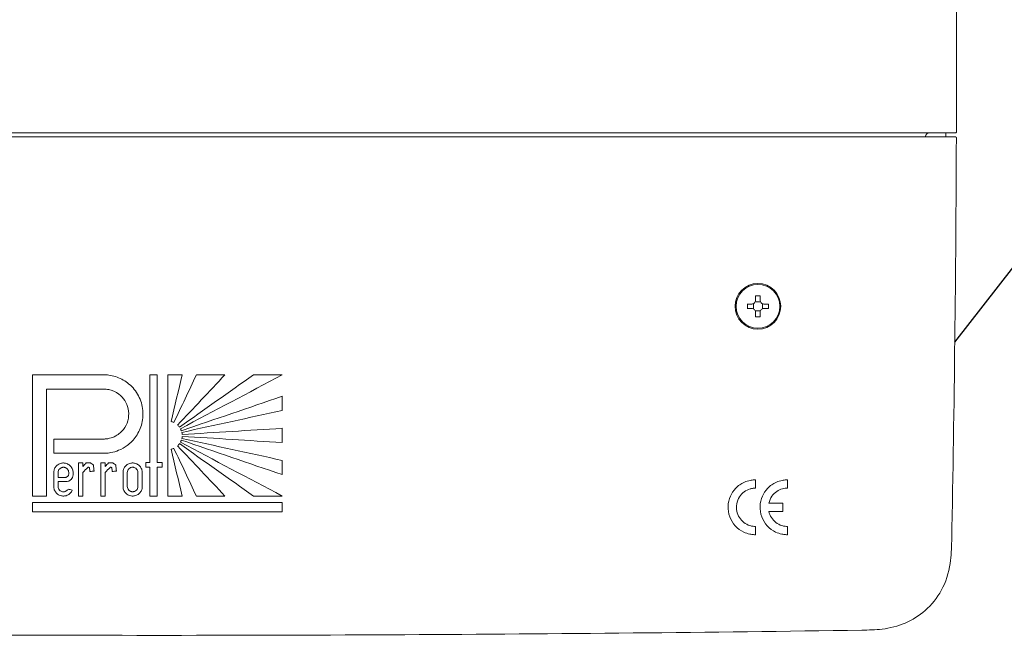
# Model space of a CAD drawing. Extents: x -118729 to -53705, y 33529 to 45095.
# Tile 78 of 83: x -56397 to -56268, y 35479 to 35560. Entities that reach past the tile are written whole.
import ezdxf

# ---------------------------------------------------------------- set-up
doc = ezdxf.new("R2010")
doc.units = 0
doc.header["$LTSCALE"] = 10
doc.header["$MEASUREMENT"] = 0
doc.layers.add('0N', color=7, linetype='CONTINUOUS', lineweight=0)
doc.layers.add('linie', color=7, linetype='CONTINUOUS')

msp = doc.modelspace()

# ---------------------------------------------------------------- linework, layer by layer
at = {"layer": '0N'}
for p, q in [((-56284.38, 35545.23), (-56474.13, 35545.23)), ((-56276.22, 35545.23), (-56284.38, 35545.23)), ((-56276.22, 35545.23), (-56276.22, 35545.23)), ((-56275.15, 35545.23), (-56276.22, 35545.23)), ((-56275.76, 35544.69), (-56275.76, 35545.23)), ((-56275.15, 35545.23), (-56275.15, 35545.23)), ((-56274.97, 35545.23), (-56275.15, 35545.23)), ((-56274.97, 35545.23), (-56274.97, 35545.23)), ((-56300.71, 35523.83), (-56300.71, 35523.24)), ((-56300.11, 35523.24), (-56300.11, 35523.83)), ((-56301.21, 35522.74), (-56301.8, 35522.74)), ((-56301.01, 35522.78), (-56301.01, 35522.1)), ((-56300.07, 35523.04), (-56300.76, 35523.04)), ((-56299.81, 35522.1), (-56299.81, 35522.78)), ((-56299.03, 35522.74), (-56299.61, 35522.74)), ((-56301.8, 35522.14), (-56301.21, 35522.14)), ((-56300.76, 35521.84), (-56300.07, 35521.84)), ((-56300.71, 35521.64), (-56300.71, 35521.06)), ((-56300.11, 35521.06), (-56300.11, 35521.64)), ((-56299.61, 35522.14), (-56299.03, 35522.14))]:
    msp.add_line(p, q, dxfattribs=at)
for radius in [3, 2.87]:
    msp.add_circle((-56300.41, 35522.44), radius, dxfattribs=at)
for centre, major_axis, ratio, start_param, end_param in [((-56277.85, 35544.63), (-0.601, 0), 0.997564, 4.712389, 6.181387), ((-56300.41, 35521.33), (5, 0), 0.499722, 1.510799, 1.630794), ((-56299.3, 35522.44), (0, 5), 0.499722, 1.510799, 1.630794), ((-56301.52, 35522.44), (0, 5), 0.499722, 4.652392, 4.772386), ((-56300.41, 35523.55), (-5, 0), 0.499722, 1.510799, 1.630794)]:
    msp.add_ellipse(centre, major_axis=major_axis, ratio=ratio, start_param=start_param, end_param=end_param, dxfattribs=at)
for points, knots in [([(-56274.97, 35623.05), (-56274.59, 35603.05), (-56274.38, 35583.05), (-56274.33, 35557.15), (-56274.34, 35551.25), (-56274.35, 35545.35)], [0, 0, 0, 0, 10.000383, 10.000383, 12.95008, 12.95008, 12.95008, 12.95008]), ([(-56473.36, 35545.23), (-56441.99, 35545.23), (-56410.62, 35545.23), (-56347.88, 35545.23), (-56316.51, 35545.23), (-56285.15, 35545.23)], [0, 0, 0, 0, 15.684928, 15.684928, 31.369856, 31.369856, 31.369856, 31.369856]), ([(-56285.15, 35544.69), (-56317.03, 35544.69), (-56348.91, 35544.69), (-56411.64, 35544.69), (-56442.5, 35544.69), (-56473.35, 35544.69)], [0, 0, 0, 0, 15.938937, 15.938937, 31.367155, 31.367155, 31.367155, 31.367155]), ([(-56276.23, 35544.69), (-56277.48, 35544.69), (-56278.75, 35544.69), (-56281.29, 35544.69), (-56282.57, 35544.69), (-56285.15, 35544.69)], [0, 0, 0, 0, 0.67904, 0.67904, 1.351636, 1.351636, 1.351636, 1.351636]), ([(-56283.86, 35545.23), (-56282.57, 35545.23), (-56281.29, 35545.23), (-56278.74, 35545.23), (-56277.47, 35545.23), (-56276.22, 35545.23)], [-1.351418, -1.351418, -1.351418, -1.351418, -0.679838, -0.679838, 0, 0, 0, 0]), ([(-56275.7, 35544.69), (-56275.7, 35544.69), (-56275.71, 35544.69), (-56275.73, 35544.69), (-56275.77, 35544.69), (-56275.88, 35544.69), (-56275.96, 35544.69), (-56276.1, 35544.69), (-56276.16, 35544.69), (-56276.23, 35544.69)], [0, 0, 0, 0, 0.0298534, 0.0298534, 0.0776187, 0.0776187, 0.128628, 0.128628, 0.1619161, 0.1619161, 0.1619161, 0.1619161]), ([(-56276.22, 35545.23), (-56276.1, 35545.23), (-56275.99, 35545.23), (-56275.81, 35545.23), (-56275.75, 35545.23), (-56275.7, 35545.23), (-56275.7, 35545.23), (-56275.69, 35545.23)], [0, 0, 0, 0, 0.0631694, 0.0631694, 0.1214427, 0.1214427, 0.1619236, 0.1619236, 0.1619236, 0.1619236]), ([(-56274.49, 35544.69), (-56274.66, 35544.69), (-56274.85, 35544.69), (-56275.26, 35544.69), (-56275.47, 35544.69), (-56275.7, 35544.69)], [0, 0, 0, 0, 1.388253, 1.388253, 2.776603, 2.776603, 2.776603, 2.776603]), ([(-56275.69, 35545.23), (-56275.46, 35545.23), (-56275.25, 35545.23), (-56274.85, 35545.23), (-56274.66, 35545.23), (-56274.48, 35545.23)], [-2.777011, -2.777011, -2.777011, -2.777011, -1.388481, -1.388481, 0, 0, 0, 0]), ([(-56274.48, 35544.69), (-56274.47, 35544.69), (-56274.47, 35544.69), (-56274.45, 35544.69), (-56274.44, 35544.69), (-56274.43, 35544.68), (-56274.42, 35544.68), (-56274.41, 35544.67), (-56274.4, 35544.67), (-56274.39, 35544.65), (-56274.38, 35544.65), (-56274.37, 35544.64), (-56274.37, 35544.63), (-56274.37, 35544.61), (-56274.36, 35544.61), (-56274.36, 35544.59), (-56274.36, 35544.58), (-56274.36, 35544.57)], [0, 0, 0, 0, 0.00400341, 0.00400341, 0.00788435, 0.00788435, 0.01181835, 0.01181835, 0.01574753, 0.01574753, 0.0196771, 0.0196771, 0.02361147, 0.02361147, 0.02754116, 0.02754116, 0.03242933, 0.03242933, 0.03242933, 0.03242933]), ([(-56274.35, 35545.35), (-56274.35, 35545.34), (-56274.35, 35545.32), (-56274.36, 35545.3), (-56274.36, 35545.29), (-56274.37, 35545.27), (-56274.38, 35545.26), (-56274.4, 35545.25), (-56274.41, 35545.24), (-56274.43, 35545.23), (-56274.44, 35545.23), (-56274.46, 35545.23), (-56274.47, 35545.23), (-56274.47, 35545.23)], [0, 0, 0, 0, 0.0062989, 0.0062989, 0.01121578, 0.01121578, 0.01660773, 0.01660773, 0.02244136, 0.02244136, 0.02811462, 0.02811462, 0.03222665, 0.03222665, 0.03222665, 0.03222665]), ([(-56300.71, 35523.24), (-56300.71, 35523.24), (-56300.71, 35523.24), (-56300.71, 35523.18), (-56300.73, 35523.11), (-56300.78, 35522.99), (-56300.82, 35522.93), (-56300.86, 35522.89), (-56300.9, 35522.84), (-56300.96, 35522.81), (-56301.08, 35522.76), (-56301.15, 35522.74), (-56301.21, 35522.74), (-56301.21, 35522.74), (-56301.21, 35522.74)], [0.4454851, 0.4454851, 0.4454851, 0.4454851, 0.445887, 0.445887, 0.4772362, 0.4772362, 0.5085854, 0.5085854, 0.5085854, 0.5399345, 0.5399345, 0.5712837, 0.5712837, 0.5716857, 0.5716857, 0.5716857, 0.5716857]), ([(-56299.61, 35522.74), (-56299.61, 35522.74), (-56299.62, 35522.74), (-56299.68, 35522.74), (-56299.74, 35522.76), (-56299.87, 35522.81), (-56299.92, 35522.84), (-56299.97, 35522.89), (-56300.01, 35522.93), (-56300.05, 35522.99), (-56300.1, 35523.11), (-56300.11, 35523.18), (-56300.11, 35523.24), (-56300.11, 35523.24), (-56300.11, 35523.24)], [0.4454851, 0.4454851, 0.4454851, 0.4454851, 0.445887, 0.445887, 0.4772362, 0.4772362, 0.5085854, 0.5085854, 0.5085854, 0.5399345, 0.5399345, 0.5712837, 0.5712837, 0.5716857, 0.5716857, 0.5716857, 0.5716857]), ([(-56301.21, 35522.14), (-56301.21, 35522.14), (-56301.21, 35522.14), (-56301.15, 35522.14), (-56301.08, 35522.13), (-56300.96, 35522.08), (-56300.9, 35522.04), (-56300.86, 35522), (-56300.82, 35521.95), (-56300.78, 35521.9), (-56300.73, 35521.77), (-56300.71, 35521.71), (-56300.71, 35521.64), (-56300.71, 35521.64), (-56300.71, 35521.64)], [0.4454851, 0.4454851, 0.4454851, 0.4454851, 0.445887, 0.445887, 0.4772362, 0.4772362, 0.5085854, 0.5085854, 0.5085854, 0.5399345, 0.5399345, 0.5712837, 0.5712837, 0.5716857, 0.5716857, 0.5716857, 0.5716857]), ([(-56300.11, 35521.64), (-56300.11, 35521.64), (-56300.11, 35521.64), (-56300.11, 35521.71), (-56300.1, 35521.77), (-56300.05, 35521.9), (-56300.01, 35521.95), (-56299.97, 35522), (-56299.92, 35522.04), (-56299.87, 35522.08), (-56299.74, 35522.13), (-56299.68, 35522.14), (-56299.62, 35522.14), (-56299.61, 35522.14), (-56299.61, 35522.14)], [0.4454851, 0.4454851, 0.4454851, 0.4454851, 0.445887, 0.445887, 0.4772362, 0.4772362, 0.5085854, 0.5085854, 0.5085854, 0.5399345, 0.5399345, 0.5712837, 0.5712837, 0.5716857, 0.5716857, 0.5716857, 0.5716857]), ([(-56386.28, 35503.14), (-56386.2, 35503.14), (-56386.12, 35503.14), (-56385.82, 35503.15), (-56385.59, 35503.18), (-56385.01, 35503.28), (-56384.66, 35503.39), (-56383.93, 35503.68), (-56383.56, 35503.89), (-56382.75, 35504.49), (-56382.35, 35504.91), (-56381.68, 35505.89), (-56381.43, 35506.46), (-56381.12, 35507.7), (-56381.09, 35508.36), (-56381.27, 35509.68), (-56381.5, 35510.33), (-56382.19, 35511.49), (-56382.63, 35511.99), (-56383.64, 35512.75), (-56384.17, 35513.03), (-56385.03, 35513.3), (-56385.32, 35513.36), (-56385.82, 35513.43), (-56386.03, 35513.44), (-56386.26, 35513.44), (-56386.27, 35513.44), (-56386.28, 35513.44)], [6.470036, 6.470036, 6.470036, 6.470036, 6.509685, 6.509685, 6.623292, 6.623292, 6.805035, 6.805035, 7.017033, 7.017033, 7.305087, 7.305087, 7.613466, 7.613466, 7.942419, 7.942419, 8.282611, 8.282611, 8.614183, 8.614183, 8.91387, 8.91387, 9.0624, 9.0624, 9.167695, 9.167695, 9.173952, 9.173952, 9.173952, 9.173952]), ([(-56386.28, 35511.57), (-56386.25, 35511.57), (-56386.22, 35511.57), (-56386.05, 35511.56), (-56385.91, 35511.55), (-56385.57, 35511.5), (-56385.37, 35511.45), (-56384.76, 35511.23), (-56384.39, 35511), (-56383.79, 35510.46), (-56383.56, 35510.16), (-56383.2, 35509.47), (-56383.07, 35509.09), (-56382.97, 35508.26), (-56383.01, 35507.83), (-56383.23, 35507), (-56383.43, 35506.62), (-56383.82, 35506.12), (-56383.96, 35505.97), (-56384.29, 35505.67), (-56384.5, 35505.53), (-56384.71, 35505.41), (-56384.97, 35505.27), (-56385.23, 35505.17), (-56385.67, 35505.06), (-56385.83, 35505.04), (-56386.06, 35505.02), (-56386.13, 35505.01), (-56386.23, 35505.01), (-56386.25, 35505.01), (-56386.28, 35505.01)], [1.993446, 1.993446, 1.993446, 1.993446, 2.008447, 2.008447, 2.077844, 2.077844, 2.182199, 2.182199, 2.399297, 2.399297, 2.586809, 2.586809, 2.787151, 2.787151, 3.00108, 3.00108, 3.216593, 3.216593, 3.31772, 3.31772, 3.44148, 3.44148, 3.44148, 3.584982, 3.584982, 3.666197, 3.666197, 3.700444, 3.700444, 3.713956, 3.713956, 3.713956, 3.713956]), ([(-56390.31, 35500.59), (-56390.31, 35500.74), (-56390.34, 35500.89), (-56390.45, 35501.19), (-56390.53, 35501.33), (-56390.76, 35501.57), (-56390.89, 35501.67), (-56391.13, 35501.78), (-56391.22, 35501.81), (-56391.38, 35501.85), (-56391.44, 35501.85), (-56391.54, 35501.86), (-56391.59, 35501.86), (-56391.7, 35501.86), (-56391.75, 35501.85), (-56391.9, 35501.82), (-56391.99, 35501.79), (-56392.23, 35501.69), (-56392.37, 35501.6), (-56392.59, 35501.37), (-56392.67, 35501.25), (-56392.8, 35500.97), (-56392.83, 35500.82), (-56392.84, 35500.64), (-56392.84, 35500.62), (-56392.84, 35500.59)], [0.587017, 0.587017, 0.587017, 0.587017, 0.6615067, 0.6615067, 0.7442904, 0.7442904, 0.8255427, 0.8255427, 0.87583, 0.87583, 0.9052003, 0.9052003, 0.9298457, 0.9298457, 0.9580683, 0.9580683, 1.0039501, 1.0039501, 1.087949, 1.087949, 1.1611762, 1.1611762, 1.2393507, 1.2393507, 1.2510935, 1.2510935, 1.2510935, 1.2510935]), ([(-56381.22, 35500.6), (-56381.22, 35500.75), (-56381.25, 35500.89), (-56381.36, 35501.19), (-56381.44, 35501.33), (-56381.67, 35501.57), (-56381.8, 35501.67), (-56382.04, 35501.78), (-56382.13, 35501.82), (-56382.29, 35501.85), (-56382.35, 35501.86), (-56382.45, 35501.86), (-56382.5, 35501.86), (-56382.61, 35501.86), (-56382.66, 35501.85), (-56382.81, 35501.83), (-56382.9, 35501.8), (-56383.14, 35501.7), (-56383.28, 35501.6), (-56383.5, 35501.38), (-56383.58, 35501.25), (-56383.71, 35500.98), (-56383.74, 35500.82), (-56383.75, 35500.65), (-56383.75, 35500.62), (-56383.75, 35500.6)], [0.5870129, 0.5870129, 0.5870129, 0.5870129, 0.6615069, 0.6615069, 0.7442909, 0.7442909, 0.8255432, 0.8255432, 0.8758288, 0.8758288, 0.9051987, 0.9051987, 0.9298441, 0.9298441, 0.9580671, 0.9580671, 1.0039504, 1.0039504, 1.087949, 1.087949, 1.161176, 1.161176, 1.2393506, 1.2393506, 1.2510895, 1.2510895, 1.2510895, 1.2510895]), ([(-56392.28, 35500.59), (-56392.28, 35500.6), (-56392.28, 35500.6), (-56392.28, 35500.7), (-56392.26, 35500.79), (-56392.19, 35500.96), (-56392.13, 35501.03), (-56392, 35501.16), (-56391.93, 35501.21), (-56391.8, 35501.26), (-56391.75, 35501.28), (-56391.67, 35501.29), (-56391.64, 35501.3), (-56391.58, 35501.3), (-56391.56, 35501.3), (-56391.5, 35501.29), (-56391.47, 35501.29), (-56391.39, 35501.27), (-56391.33, 35501.26), (-56391.2, 35501.19), (-56391.12, 35501.14), (-56391, 35501.01), (-56390.96, 35500.94), (-56390.89, 35500.78), (-56390.88, 35500.7), (-56390.87, 35500.6), (-56390.87, 35500.6), (-56390.87, 35500.59)], [0.7809373, 0.7809373, 0.7809373, 0.7809373, 0.7820643, 0.7820643, 0.8290934, 0.8290934, 0.8749119, 0.8749119, 0.9206075, 0.9206075, 0.9450109, 0.9450109, 0.9604108, 0.9604108, 0.9727584, 0.9727584, 0.9889037, 0.9889037, 1.0161714, 1.0161714, 1.0628726, 1.0628726, 1.1038159, 1.1038159, 1.1475113, 1.1475113, 1.149992, 1.149992, 1.149992, 1.149992]), ([(-56390.87, 35500.44), (-56390.87, 35500.39), (-56390.88, 35500.35), (-56390.91, 35500.25), (-56390.94, 35500.19), (-56391.01, 35500.1), (-56391.06, 35500.06), (-56391.15, 35500.01), (-56391.19, 35499.99), (-56391.25, 35499.98), (-56391.28, 35499.97), (-56391.31, 35499.97), (-56391.32, 35499.97), (-56391.33, 35499.97), (-56391.34, 35499.97), (-56391.34, 35499.97)], [0.1618029, 0.1618029, 0.1618029, 0.1618029, 0.1840304, 0.1840304, 0.2147961, 0.2147961, 0.2442742, 0.2442742, 0.2655998, 0.2655998, 0.2774381, 0.2774381, 0.2823961, 0.2823961, 0.2847406, 0.2847406, 0.2847406, 0.2847406]), ([(-56388.38, 35501.27), (-56388.37, 35501.28), (-56388.37, 35501.28), (-56388.35, 35501.29), (-56388.34, 35501.29), (-56388.32, 35501.3), (-56388.31, 35501.3), (-56388.3, 35501.3), (-56388.3, 35501.3), (-56388.29, 35501.3), (-56388.29, 35501.3), (-56388.28, 35501.3), (-56388.28, 35501.3), (-56388.26, 35501.3), (-56388.26, 35501.29), (-56388.24, 35501.29), (-56388.23, 35501.29), (-56388.21, 35501.28), (-56388.2, 35501.27), (-56388.17, 35501.25), (-56388.16, 35501.23), (-56388.15, 35501.22)], [0.0073038, 0.0073038, 0.0073038, 0.0073038, 0.009755, 0.009755, 0.01649086, 0.01649086, 0.02029746, 0.02029746, 0.02191112, 0.02191112, 0.02338798, 0.02338798, 0.0262505, 0.0262505, 0.02955762, 0.02955762, 0.03416621, 0.03416621, 0.04173188, 0.04173188, 0.05056735, 0.05056735, 0.05056735, 0.05056735]), ([(-56385.45, 35501.27), (-56385.44, 35501.28), (-56385.44, 35501.28), (-56385.42, 35501.29), (-56385.41, 35501.29), (-56385.39, 35501.3), (-56385.38, 35501.3), (-56385.37, 35501.3), (-56385.37, 35501.3), (-56385.36, 35501.3), (-56385.36, 35501.3), (-56385.35, 35501.3), (-56385.34, 35501.3), (-56385.33, 35501.3), (-56385.32, 35501.29), (-56385.31, 35501.29), (-56385.3, 35501.29), (-56385.28, 35501.28), (-56385.27, 35501.27), (-56385.24, 35501.25), (-56385.23, 35501.23), (-56385.22, 35501.22)], [0.0073038, 0.0073038, 0.0073038, 0.0073038, 0.00975499, 0.00975499, 0.01649082, 0.01649082, 0.02029742, 0.02029742, 0.02191108, 0.02191108, 0.02338794, 0.02338794, 0.02625046, 0.02625046, 0.02955759, 0.02955759, 0.03416618, 0.03416618, 0.04173187, 0.04173187, 0.05056735, 0.05056735, 0.05056735, 0.05056735]), ([(-56383.19, 35500.6), (-56383.19, 35500.6), (-56383.19, 35500.6), (-56383.19, 35500.7), (-56383.17, 35500.79), (-56383.1, 35500.96), (-56383.04, 35501.04), (-56382.91, 35501.17), (-56382.84, 35501.22), (-56382.71, 35501.27), (-56382.66, 35501.28), (-56382.58, 35501.3), (-56382.55, 35501.3), (-56382.49, 35501.3), (-56382.47, 35501.3), (-56382.41, 35501.3), (-56382.38, 35501.29), (-56382.3, 35501.28), (-56382.24, 35501.26), (-56382.11, 35501.2), (-56382.03, 35501.14), (-56381.91, 35501.01), (-56381.87, 35500.94), (-56381.81, 35500.79), (-56381.79, 35500.7), (-56381.79, 35500.61), (-56381.79, 35500.6), (-56381.79, 35500.6)], [0.7809414, 0.7809414, 0.7809414, 0.7809414, 0.7820643, 0.7820643, 0.8290932, 0.8290932, 0.8749117, 0.8749117, 0.9206064, 0.9206064, 0.945012, 0.945012, 0.9604124, 0.9604124, 0.9727599, 0.9727599, 0.9889045, 0.9889045, 1.0161696, 1.0161696, 1.062871, 1.062871, 1.103814, 1.103814, 1.1475092, 1.1475092, 1.1499961, 1.1499961, 1.1499961, 1.1499961]), ([(-56391.25, 35499.41), (-56391.23, 35499.41), (-56391.21, 35499.41), (-56391.16, 35499.41), (-56391.11, 35499.42), (-56391, 35499.44), (-56390.94, 35499.46), (-56390.76, 35499.54), (-56390.66, 35499.61), (-56390.49, 35499.78), (-56390.43, 35499.87), (-56390.34, 35500.07), (-56390.32, 35500.19), (-56390.31, 35500.32), (-56390.31, 35500.33), (-56390.31, 35500.34)], [0.4138344, 0.4138344, 0.4138344, 0.4138344, 0.4225642, 0.4225642, 0.4437291, 0.4437291, 0.478729, 0.478729, 0.5409401, 0.5409401, 0.5953081, 0.5953081, 0.6533405, 0.6533405, 0.6596607, 0.6596607, 0.6596607, 0.6596607]), ([(-56300.72, 35499.64), (-56300.79, 35499.64), (-56300.86, 35499.64), (-56301.09, 35499.63), (-56301.26, 35499.61), (-56301.68, 35499.53), (-56301.93, 35499.45), (-56302.62, 35499.15), (-56303.01, 35498.87), (-56303.63, 35498.22), (-56303.86, 35497.87), (-56304.21, 35497.08), (-56304.31, 35496.64), (-56304.35, 35495.72), (-56304.28, 35495.25), (-56303.95, 35494.36), (-56303.7, 35493.95), (-56303.07, 35493.26), (-56302.7, 35492.99), (-56302.02, 35492.67), (-56301.75, 35492.58), (-56301.3, 35492.48), (-56301.14, 35492.46), (-56300.89, 35492.44), (-56300.81, 35492.44), (-56300.72, 35492.44)], [1.589703, 1.589703, 1.589703, 1.589703, 1.62488, 1.62488, 1.705919, 1.705919, 1.8393, 1.8393, 2.079115, 2.079115, 2.287924, 2.287924, 2.510811, 2.510811, 2.749154, 2.749154, 2.984693, 2.984693, 3.215864, 3.215864, 3.35875, 3.35875, 3.442266, 3.442266, 3.484137, 3.484137, 3.484137, 3.484137]), ([(-56296.52, 35499.64), (-56296.59, 35499.64), (-56296.66, 35499.64), (-56296.89, 35499.63), (-56297.06, 35499.61), (-56297.48, 35499.53), (-56297.73, 35499.45), (-56298.42, 35499.15), (-56298.81, 35498.87), (-56299.43, 35498.22), (-56299.66, 35497.87), (-56300.01, 35497.08), (-56300.11, 35496.64), (-56300.15, 35495.72), (-56300.08, 35495.25), (-56299.75, 35494.36), (-56299.5, 35493.95), (-56298.87, 35493.26), (-56298.5, 35492.99), (-56297.82, 35492.67), (-56297.55, 35492.58), (-56297.1, 35492.48), (-56296.94, 35492.46), (-56296.69, 35492.44), (-56296.61, 35492.44), (-56296.52, 35492.44)], [1.589713, 1.589713, 1.589713, 1.589713, 1.624886, 1.624886, 1.705923, 1.705923, 1.839297, 1.839297, 2.079112, 2.079112, 2.28792, 2.28792, 2.510805, 2.510805, 2.749146, 2.749146, 2.984686, 2.984686, 3.215858, 3.215858, 3.358752, 3.358752, 3.44227, 3.44227, 3.484146, 3.484146, 3.484146, 3.484146]), ([(-56392.84, 35498.78), (-56392.84, 35498.63), (-56392.82, 35498.48), (-56392.71, 35498.19), (-56392.62, 35498.04), (-56392.4, 35497.8), (-56392.27, 35497.71), (-56392.03, 35497.59), (-56391.93, 35497.56), (-56391.78, 35497.53), (-56391.72, 35497.52), (-56391.61, 35497.51), (-56391.56, 35497.51), (-56391.46, 35497.52), (-56391.4, 35497.53), (-56391.26, 35497.55), (-56391.17, 35497.58), (-56390.93, 35497.68), (-56390.79, 35497.78), (-56390.57, 35498), (-56390.49, 35498.12), (-56390.42, 35498.27), (-56390.42, 35498.28), (-56390.41, 35498.29)], [0.5869458, 0.5869458, 0.5869458, 0.5869458, 0.6615116, 0.6615116, 0.7442937, 0.7442937, 0.8255415, 0.8255415, 0.8757924, 0.8757924, 0.9051533, 0.9051533, 0.9297984, 0.9297984, 0.9580291, 0.9580291, 1.0039415, 1.0039415, 1.0879409, 1.0879409, 1.1611726, 1.1611726, 1.1675093, 1.1675093, 1.1675093, 1.1675093]), ([(-56390.97, 35498.43), (-56390.99, 35498.38), (-56391.03, 35498.33), (-56391.13, 35498.23), (-56391.21, 35498.17), (-56391.34, 35498.12), (-56391.39, 35498.1), (-56391.47, 35498.08), (-56391.51, 35498.08), (-56391.56, 35498.08), (-56391.59, 35498.08), (-56391.65, 35498.08), (-56391.68, 35498.08), (-56391.77, 35498.1), (-56391.82, 35498.12), (-56391.95, 35498.18), (-56392.03, 35498.23), (-56392.15, 35498.37), (-56392.2, 35498.44), (-56392.24, 35498.53), (-56392.27, 35498.61), (-56392.28, 35498.69), (-56392.28, 35498.78)], [0.4720524, 0.4720524, 0.4720524, 0.4720524, 0.5020618, 0.5020618, 0.5471296, 0.5471296, 0.5736745, 0.5736745, 0.5896314, 0.5896314, 0.6033195, 0.6033195, 0.6193409, 0.6193409, 0.6461326, 0.6461326, 0.6928293, 0.6928293, 0.738144, 0.738144, 0.738144, 0.7809229, 0.7809229, 0.7809229, 0.7809229]), ([(-56383.75, 35498.78), (-56383.75, 35498.63), (-56383.73, 35498.49), (-56383.62, 35498.19), (-56383.53, 35498.05), (-56383.31, 35497.81), (-56383.18, 35497.71), (-56382.94, 35497.6), (-56382.84, 35497.57), (-56382.69, 35497.53), (-56382.63, 35497.52), (-56382.52, 35497.52), (-56382.47, 35497.52), (-56382.37, 35497.52), (-56382.31, 35497.53), (-56382.17, 35497.56), (-56382.08, 35497.58), (-56381.84, 35497.69), (-56381.7, 35497.78), (-56381.48, 35498.01), (-56381.4, 35498.13), (-56381.27, 35498.4), (-56381.23, 35498.56), (-56381.22, 35498.74), (-56381.22, 35498.76), (-56381.22, 35498.78)], [0.5869487, 0.5869487, 0.5869487, 0.5869487, 0.6615114, 0.6615114, 0.7442939, 0.7442939, 0.8255422, 0.8255422, 0.875795, 0.875795, 0.9051565, 0.9051565, 0.9298016, 0.9298016, 0.9580318, 0.9580318, 1.0039427, 1.0039427, 1.0879417, 1.0879417, 1.1611729, 1.1611729, 1.2393517, 1.2393517, 1.251026, 1.251026, 1.251026, 1.251026]), ([(-56381.79, 35498.78), (-56381.79, 35498.78), (-56381.79, 35498.78), (-56381.79, 35498.68), (-56381.81, 35498.59), (-56381.88, 35498.42), (-56381.93, 35498.34), (-56382.06, 35498.22), (-56382.14, 35498.17), (-56382.27, 35498.11), (-56382.32, 35498.1), (-56382.4, 35498.09), (-56382.43, 35498.08), (-56382.48, 35498.08), (-56382.51, 35498.08), (-56382.56, 35498.08), (-56382.6, 35498.09), (-56382.68, 35498.11), (-56382.73, 35498.12), (-56382.87, 35498.18), (-56382.94, 35498.24), (-56383.06, 35498.37), (-56383.11, 35498.44), (-56383.17, 35498.59), (-56383.19, 35498.68), (-56383.19, 35498.77), (-56383.19, 35498.78), (-56383.19, 35498.78)], [0.7810064, 0.7810064, 0.7810064, 0.7810064, 0.7820607, 0.7820607, 0.8290844, 0.8290844, 0.8749052, 0.8749052, 0.9205877, 0.9205877, 0.9450331, 0.9450331, 0.9604439, 0.9604439, 0.9727903, 0.9727903, 0.9889219, 0.9889219, 1.0161369, 1.0161369, 1.0628379, 1.0628379, 1.1037741, 1.1037741, 1.1474624, 1.1474624, 1.1500612, 1.1500612, 1.1500612, 1.1500612]), ([(-56300.72, 35493.52), (-56300.82, 35493.52), (-56300.93, 35493.53), (-56301.17, 35493.56), (-56301.31, 35493.59), (-56301.75, 35493.73), (-56302.02, 35493.87), (-56302.49, 35494.24), (-56302.68, 35494.45), (-56303, 35494.95), (-56303.11, 35495.23), (-56303.24, 35495.84), (-56303.24, 35496.17), (-56303.13, 35496.82), (-56303, 35497.13), (-56302.66, 35497.66), (-56302.45, 35497.89), (-56301.97, 35498.24), (-56301.72, 35498.37), (-56301.31, 35498.49), (-56301.17, 35498.52), (-56300.98, 35498.55), (-56300.93, 35498.55), (-56300.82, 35498.56), (-56300.77, 35498.56), (-56300.72, 35498.56)], [0, 0, 0, 0, 0.051385, 0.051385, 0.123547, 0.123547, 0.278494, 0.278494, 0.420354, 0.420354, 0.572123, 0.572123, 0.734043, 0.734043, 0.900235, 0.900235, 1.052368, 1.052368, 1.195532, 1.195532, 1.265053, 1.265053, 1.292333, 1.292333, 1.31767, 1.31767, 1.31767, 1.31767]), ([(-56298.97, 35496.58), (-56298.9, 35496.91), (-56298.76, 35497.21), (-56298.4, 35497.74), (-56298.18, 35497.95), (-56297.7, 35498.28), (-56297.46, 35498.39), (-56297.08, 35498.5), (-56296.95, 35498.53), (-56296.72, 35498.56), (-56296.62, 35498.56), (-56296.52, 35498.56)], [0, 0, 0, 0, 0.165982, 0.165982, 0.3194883, 0.3194883, 0.4527069, 0.4527069, 0.5176463, 0.5176463, 0.5678753, 0.5678753, 0.5678753, 0.5678753]), ([(-56296.52, 35493.52), (-56296.62, 35493.52), (-56296.73, 35493.53), (-56296.97, 35493.56), (-56297.11, 35493.59), (-56297.55, 35493.73), (-56297.82, 35493.87), (-56298.29, 35494.24), (-56298.48, 35494.45), (-56298.79, 35494.94), (-56298.91, 35495.21), (-56298.97, 35495.5)], [0, 0, 0, 0, 0.0513855, 0.0513855, 0.1235476, 0.1235476, 0.2784951, 0.2784951, 0.4203553, 0.4203553, 0.5678038, 0.5678038, 0.5678038, 0.5678038]), ([(-56274.97, 35491.65), (-56274.99, 35490.65), (-56275.02, 35489.65), (-56275.35, 35487.43), (-56275.74, 35486.21), (-56276.88, 35484.13), (-56277.61, 35483.23), (-56279.23, 35481.8), (-56280.13, 35481.23), (-56282.05, 35480.42), (-56283.08, 35480.17), (-56284.99, 35479.93), (-56285.88, 35479.92), (-56286.77, 35479.9)], [0, 0, 0, 0, 0.499377, 0.499377, 1.121974, 1.121974, 1.684016, 1.684016, 2.203638, 2.203638, 2.724106, 2.724106, 3.168545, 3.168545, 3.168545, 3.168545]), ([(-56286.77, 35479.9), (-56306.77, 35479.61), (-56326.77, 35479.41), (-56388.43, 35479.09), (-56430.09, 35479.29), (-56471.74, 35479.9)], [0, 0, 0, 0, 10.000113, 10.000113, 30.827913, 30.827913, 30.827913, 30.827913])]:
    msp.add_open_spline(points, degree=3, knots=knots, dxfattribs=at)
for points in [[(-56274.36, 35544.57), (-56274.43, 35526.93), (-56274.63, 35509.29), (-56274.97, 35491.65)], [(-56395.65, 35513.44), (-56395.65, 35508.13), (-56395.65, 35502.82), (-56395.65, 35497.52)], [(-56386.28, 35513.44), (-56389.4, 35513.44), (-56392.53, 35513.44), (-56395.65, 35513.44)], [(-56379.27, 35513.43), (-56379.58, 35513.43), (-56379.89, 35513.43), (-56380.21, 35513.43)], [(-56380.21, 35513.43), (-56380.21, 35509.59), (-56380.21, 35505.76), (-56380.21, 35501.92)], [(-56379.27, 35501.92), (-56379.27, 35505.76), (-56379.27, 35509.59), (-56379.27, 35513.43)], [(-56377.87, 35513.44), (-56377.87, 35508.13), (-56377.87, 35502.82), (-56377.87, 35497.52)], [(-56375.99, 35513.44), (-56376.62, 35513.44), (-56377.24, 35513.44), (-56377.87, 35513.44)], [(-56377.44, 35507.3), (-56376.95, 35509.35), (-56376.47, 35511.4), (-56375.99, 35513.44)], [(-56374.12, 35513.44), (-56375.1, 35511.35), (-56376.08, 35509.26), (-56377.07, 35507.17)], [(-56376.58, 35506.84), (-56374.51, 35509.04), (-56372.44, 35511.24), (-56370.37, 35513.44)], [(-56366.62, 35513.44), (-56369.86, 35511.15), (-56373.1, 35508.86), (-56376.34, 35506.56)], [(-56376.21, 35506.36), (-56371.75, 35508.72), (-56367.31, 35511.08), (-56362.86, 35513.44)], [(-56370.37, 35513.44), (-56371.62, 35513.44), (-56372.87, 35513.44), (-56374.12, 35513.44)], [(-56362.86, 35513.44), (-56364.11, 35513.44), (-56365.37, 35513.44), (-56366.62, 35513.44)], [(-56393.78, 35497.52), (-56393.78, 35502.2), (-56393.78, 35506.88), (-56393.78, 35511.57)], [(-56393.78, 35511.57), (-56391.28, 35511.57), (-56388.78, 35511.57), (-56386.28, 35511.57)], [(-56362.86, 35510.63), (-56367.27, 35509.12), (-56371.68, 35507.6), (-56376.09, 35506.09)], [(-56362.86, 35508.76), (-56362.86, 35509.38), (-56362.86, 35510.01), (-56362.86, 35510.63)], [(-56376.03, 35505.88), (-56371.64, 35506.84), (-56367.25, 35507.8), (-56362.86, 35508.76)], [(-56377.07, 35507.17), (-56377.19, 35507.23), (-56377.31, 35507.27), (-56377.44, 35507.3)], [(-56376.34, 35506.56), (-56376.41, 35506.66), (-56376.49, 35506.76), (-56376.58, 35506.84)], [(-56376.09, 35506.09), (-56376.12, 35506.18), (-56376.16, 35506.27), (-56376.21, 35506.36)], [(-56375.99, 35505.6), (-56376, 35505.69), (-56376.01, 35505.79), (-56376.03, 35505.88)], [(-56362.86, 35506.42), (-56367.24, 35506.14), (-56371.62, 35505.87), (-56375.99, 35505.6)], [(-56362.86, 35504.54), (-56362.86, 35505.17), (-56362.86, 35505.79), (-56362.86, 35506.42)], [(-56392.84, 35505.01), (-56392.84, 35504.39), (-56392.84, 35503.76), (-56392.84, 35503.14)], [(-56386.28, 35505.01), (-56388.47, 35505.01), (-56390.65, 35505.01), (-56392.84, 35505.01)], [(-56376.58, 35504.11), (-56376.49, 35504.2), (-56376.41, 35504.29), (-56376.34, 35504.4)], [(-56376.34, 35504.4), (-56373.1, 35502.1), (-56369.86, 35499.81), (-56366.62, 35497.52)], [(-56376.21, 35504.6), (-56376.16, 35504.69), (-56376.12, 35504.78), (-56376.09, 35504.87)], [(-56362.86, 35497.52), (-56367.32, 35499.88), (-56371.75, 35502.24), (-56376.21, 35504.6)], [(-56376.09, 35504.87), (-56371.68, 35503.35), (-56367.27, 35501.84), (-56362.86, 35500.33)], [(-56376.03, 35505.08), (-56376.01, 35505.17), (-56376, 35505.27), (-56375.99, 35505.36)], [(-56362.86, 35502.2), (-56367.25, 35503.16), (-56371.64, 35504.12), (-56376.03, 35505.08)], [(-56375.99, 35505.36), (-56371.62, 35505.09), (-56367.24, 35504.82), (-56362.86, 35504.54)], [(-56392.84, 35503.14), (-56390.65, 35503.14), (-56388.47, 35503.14), (-56386.28, 35503.14)], [(-56377.44, 35503.66), (-56377.31, 35503.69), (-56377.19, 35503.73), (-56377.07, 35503.78)], [(-56375.99, 35497.52), (-56376.47, 35499.56), (-56376.95, 35501.61), (-56377.44, 35503.66)], [(-56377.07, 35503.78), (-56376.08, 35501.69), (-56375.1, 35499.61), (-56374.12, 35497.52)], [(-56370.37, 35497.52), (-56372.44, 35499.72), (-56374.51, 35501.91), (-56376.58, 35504.11)], [(-56389.03, 35501.89), (-56389.22, 35501.89), (-56389.4, 35501.89), (-56389.59, 35501.89)], [(-56389.59, 35501.89), (-56389.59, 35500.42), (-56389.59, 35498.96), (-56389.59, 35497.49)], [(-56389.03, 35501.42), (-56389.03, 35501.57), (-56389.03, 35501.73), (-56389.03, 35501.89)], [(-56388.57, 35501.88), (-56388.72, 35501.72), (-56388.88, 35501.57), (-56389.03, 35501.42)], [(-56388.03, 35501.88), (-56388.21, 35501.88), (-56388.39, 35501.88), (-56388.57, 35501.88)], [(-56387.63, 35501.58), (-56387.77, 35501.68), (-56387.9, 35501.78), (-56388.03, 35501.88)], [(-56386.1, 35501.89), (-56386.28, 35501.89), (-56386.47, 35501.89), (-56386.66, 35501.89)], [(-56386.66, 35501.89), (-56386.66, 35500.42), (-56386.66, 35498.96), (-56386.66, 35497.49)], [(-56386.1, 35501.42), (-56386.1, 35501.57), (-56386.1, 35501.73), (-56386.1, 35501.89)], [(-56385.64, 35501.88), (-56385.79, 35501.72), (-56385.94, 35501.57), (-56386.1, 35501.42)], [(-56385.1, 35501.88), (-56385.28, 35501.88), (-56385.46, 35501.88), (-56385.64, 35501.88)], [(-56384.7, 35501.58), (-56384.83, 35501.68), (-56384.97, 35501.78), (-56385.1, 35501.88)], [(-56380.21, 35501.92), (-56380.39, 35501.92), (-56380.56, 35501.92), (-56380.74, 35501.92)], [(-56380.74, 35501.92), (-56380.74, 35501.71), (-56380.74, 35501.51), (-56380.74, 35501.3)], [(-56378.63, 35501.92), (-56378.84, 35501.92), (-56379.06, 35501.92), (-56379.27, 35501.92)], [(-56378.63, 35501.3), (-56378.63, 35501.51), (-56378.63, 35501.71), (-56378.63, 35501.92)], [(-56362.86, 35500.33), (-56362.86, 35500.95), (-56362.86, 35501.58), (-56362.86, 35502.2)], [(-56392.84, 35500.59), (-56392.84, 35499.99), (-56392.84, 35499.38), (-56392.84, 35498.78)], [(-56392.28, 35499.97), (-56392.28, 35500.18), (-56392.28, 35500.39), (-56392.28, 35500.59)], [(-56390.87, 35500.59), (-56390.87, 35500.54), (-56390.87, 35500.49), (-56390.87, 35500.44)], [(-56390.31, 35500.34), (-56390.31, 35500.43), (-56390.31, 35500.51), (-56390.31, 35500.59)], [(-56389.03, 35500.62), (-56388.81, 35500.84), (-56388.6, 35501.06), (-56388.38, 35501.27)], [(-56389.03, 35497.49), (-56389.03, 35498.54), (-56389.03, 35499.58), (-56389.03, 35500.62)], [(-56388.15, 35501.22), (-56388.13, 35501.05), (-56388.11, 35500.89), (-56388.09, 35500.73)], [(-56388.09, 35500.73), (-56387.91, 35500.75), (-56387.72, 35500.78), (-56387.54, 35500.8)], [(-56387.54, 35500.8), (-56387.57, 35501.06), (-56387.6, 35501.32), (-56387.63, 35501.58)], [(-56386.1, 35500.62), (-56385.88, 35500.84), (-56385.66, 35501.06), (-56385.45, 35501.27)], [(-56386.1, 35497.49), (-56386.1, 35498.54), (-56386.1, 35499.58), (-56386.1, 35500.62)], [(-56385.22, 35501.22), (-56385.2, 35501.05), (-56385.18, 35500.89), (-56385.16, 35500.73)], [(-56385.16, 35500.73), (-56384.98, 35500.75), (-56384.79, 35500.78), (-56384.6, 35500.8)], [(-56384.6, 35500.8), (-56384.64, 35501.06), (-56384.67, 35501.32), (-56384.7, 35501.58)], [(-56383.75, 35500.6), (-56383.75, 35499.99), (-56383.75, 35499.39), (-56383.75, 35498.78)], [(-56383.19, 35498.78), (-56383.19, 35499.39), (-56383.19, 35499.99), (-56383.19, 35500.6)], [(-56381.79, 35500.6), (-56381.79, 35499.99), (-56381.79, 35499.39), (-56381.79, 35498.78)], [(-56381.22, 35498.78), (-56381.22, 35499.39), (-56381.22, 35499.99), (-56381.22, 35500.6)], [(-56380.74, 35501.3), (-56380.56, 35501.3), (-56380.39, 35501.3), (-56380.21, 35501.3)], [(-56380.21, 35501.3), (-56380.21, 35500.03), (-56380.21, 35498.77), (-56380.21, 35497.5)], [(-56379.27, 35497.5), (-56379.27, 35498.77), (-56379.27, 35500.03), (-56379.27, 35501.3)], [(-56379.27, 35501.3), (-56379.06, 35501.3), (-56378.84, 35501.3), (-56378.63, 35501.3)], [(-56391.34, 35499.97), (-56391.66, 35499.97), (-56391.97, 35499.97), (-56392.28, 35499.97)], [(-56392.28, 35498.78), (-56392.28, 35498.99), (-56392.28, 35499.2), (-56392.28, 35499.41)], [(-56392.28, 35499.41), (-56391.94, 35499.41), (-56391.59, 35499.41), (-56391.25, 35499.41)], [(-56300.72, 35498.56), (-56300.72, 35498.92), (-56300.72, 35499.28), (-56300.72, 35499.64)], [(-56296.52, 35498.56), (-56296.52, 35498.92), (-56296.52, 35499.28), (-56296.52, 35499.64)], [(-56390.41, 35498.29), (-56390.6, 35498.34), (-56390.78, 35498.39), (-56390.97, 35498.43)], [(-56395.65, 35497.52), (-56395.02, 35497.52), (-56394.4, 35497.52), (-56393.78, 35497.52)], [(-56395.65, 35496.66), (-56395.65, 35496.25), (-56395.65, 35495.85), (-56395.65, 35495.44)], [(-56362.86, 35496.66), (-56373.79, 35496.66), (-56384.72, 35496.66), (-56395.65, 35496.66)], [(-56389.59, 35497.49), (-56389.4, 35497.49), (-56389.22, 35497.49), (-56389.03, 35497.49)], [(-56386.66, 35497.49), (-56386.47, 35497.49), (-56386.28, 35497.49), (-56386.1, 35497.49)], [(-56380.21, 35497.5), (-56379.89, 35497.5), (-56379.58, 35497.5), (-56379.27, 35497.5)], [(-56377.87, 35497.52), (-56377.24, 35497.52), (-56376.62, 35497.52), (-56375.99, 35497.52)], [(-56374.12, 35497.52), (-56372.87, 35497.52), (-56371.62, 35497.52), (-56370.37, 35497.52)], [(-56366.62, 35497.52), (-56365.37, 35497.52), (-56364.11, 35497.52), (-56362.86, 35497.52)], [(-56362.86, 35495.44), (-56362.86, 35495.85), (-56362.86, 35496.25), (-56362.86, 35496.66)], [(-56297.12, 35496.58), (-56297.73, 35496.58), (-56298.35, 35496.58), (-56298.97, 35496.58)], [(-56297.12, 35495.5), (-56297.12, 35495.86), (-56297.12, 35496.22), (-56297.12, 35496.58)], [(-56395.65, 35495.44), (-56384.72, 35495.44), (-56373.79, 35495.44), (-56362.86, 35495.44)], [(-56298.97, 35495.5), (-56298.35, 35495.5), (-56297.73, 35495.5), (-56297.12, 35495.5)], [(-56300.72, 35492.44), (-56300.72, 35492.8), (-56300.72, 35493.16), (-56300.72, 35493.52)], [(-56296.52, 35492.44), (-56296.52, 35492.8), (-56296.52, 35493.16), (-56296.52, 35493.52)]]:
    msp.add_open_spline(points, degree=3, dxfattribs=at)
at = {"layer": 'linie', "ltscale": 10}
msp.add_line((-56274.57, 35517.72), (-56242.8, 35558.52), dxfattribs=at)

doc.saveas('drawing.dxf')
